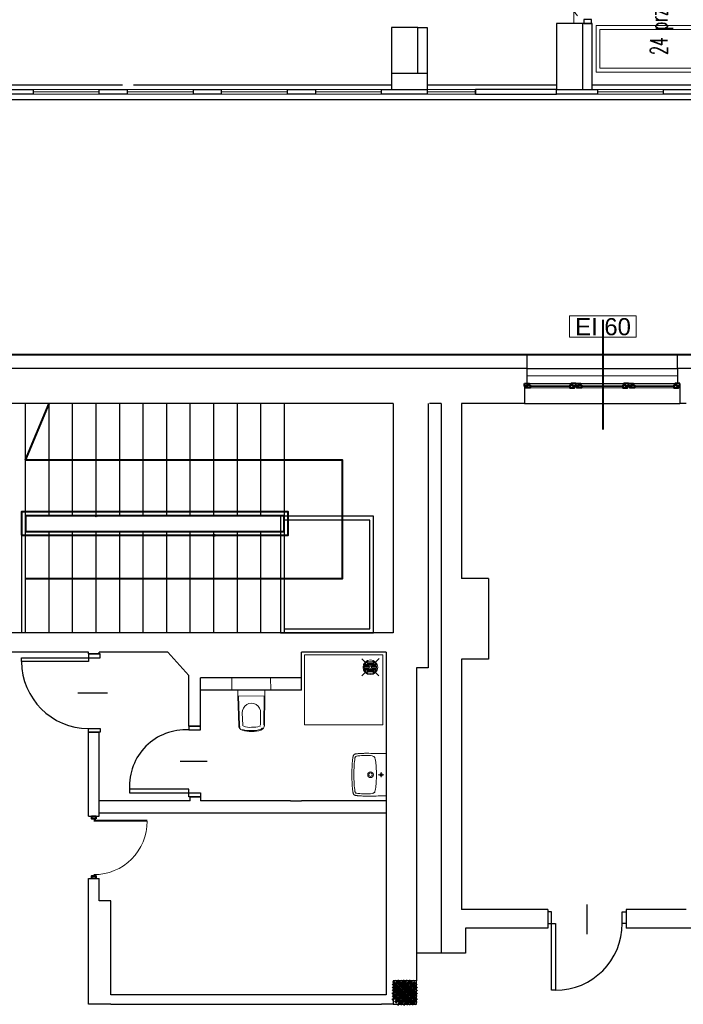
# Model space of a CAD drawing. Header units: millimetres. Extents: x 6612729504 to 6612744462, y 5733542327 to 5733549367.
# Tile 17 of 109: x 6612731835 to 6612732689, y 5733545127 to 5733546394. Entities that reach past the tile are written whole.
import ezdxf

# ---------------------------------------------------------------- set-up
doc = ezdxf.new("R2010")
doc.units = ezdxf.units.MM
doc.header["$MEASUREMENT"] = 0
doc.set_wipeout_variables(frame=1)
doc.linetypes.add('Wipeout_Contour', pattern=[1000, 0, -1000])
for name, color, linetype in [('!!!!_CIENKIE czerwone LINIE', 7, 'Continuous'), ('!!!!_SCIANY GRUBE', 7, 'Continuous'), ('1_ppoż PODZIAL STREF 120', 7, 'Continuous'), ('1_ppoż PODZIAL STREF propoz', 7, 'Continuous'), ('___OPISY', 7, 'Continuous'), ('_A TECHN._wyposazenie sanitariaty', 7, 'Continuous'), ('_A-WOD-KAN', 7, 'Continuous'), ('A-ARM', 7, 'Continuous'), ('A_ocieplenie', 7, 'Continuous'), ('A_opis', 170, 'Continuous'), ('A_OPISY dodatkowe', 7, 'Continuous'), ('A_SCIANY PROJ. wewn', 7, 'Continuous'), ('A_Stolarka_drzw_wew', 192, 'Continuous'), ('A_wypełnienie', 7, 'Continuous'), ('inw_STOLARKA', 7, 'Continuous'), ('inw_STOLARKAOKIENNA', 7, 'Continuous'), ('inw_WIDOK', 7, 'Continuous'), ('STOLARKAOKIENNA', 7, 'Continuous'), ('WIDOK', 7, 'Continuous')]:
    doc.layers.add(name, color=color, linetype=linetype)
doc.layers.add('E gniazda podstawowe', color=150, linetype='Continuous', lineweight=18)
doc.styles.add('GENERATED_STYLE_1', font='arial.ttf')
doc.styles.add('wymiarowanie 0-61', font='simplex.shx', dxfattribs={"width": 0.6})

# ---------------------------------------------------------------- blocks, each defined once
blk = doc.blocks.new('wypust 1f')
h = blk.add_hatch(color=256)
edge = h.paths.add_edge_path()
edge.add_arc((0, 37.5), 6.48, 0, 360)
for p, q in [((0, 0), (0, 31)), ((4.4, 10.1), (-4.4, 21))]:
    blk.add_line(p, q)
blk.add_circle((0, 37.5), 6.48)

msp = doc.modelspace()

# ---------------------------------------------------------------- linework, layer by layer
at = {"layer": '!!!!_CIENKIE czerwone LINIE', "color": 252, "lineweight": 20}
msp.add_lwpolyline([(6612732628.332053, 5733546012.707732), (6612732542.700906, 5733546012.707732), (6612732542.700906, 5733545985.165756), (6612732628.332053, 5733545985.165756)], close=True, dxfattribs=at)
msp.add_lwpolyline([(6612732542.700906, 5733545985.165756), (6612732628.332053, 5733545985.165756)], dxfattribs=at)
at = {"layer": '!!!!_SCIANY GRUBE', "color": 252, "lineweight": 30}
for p, q in [((6612732347.516479, 5733546383.622195), (6612732359.51648, 5733546383.622195)), ((6612732359.51648, 5733546383.622195), (6612732359.51648, 5733546324.844684)), ((6612732313.516479, 5733546324.844684), (6612732313.516479, 5733546303.844685)), ((6612732347.516479, 5733546324.844684), (6612732359.51648, 5733546324.844684)), ((6612732359.51648, 5733546324.844684), (6612732359.51648, 5733546303.844685)), ((6612731730.516479, 5733546290.844684), (6612738132.516488, 5733546290.844684)), ((6612731742.131554, 5733546290.844684), (6612738132.516488, 5733546290.844684)), ((6612732362.516479, 5733545944.844685), (6612731822.516479, 5733545944.844685)), ((6612732487.516479, 5733545944.844685), (6612732362.516479, 5733545944.844685)), ((6612732487.516479, 5733545944.844685), (6612732487.516479, 5733545925.844685)), ((6612732722.516479, 5733545944.844685), (6612732681.516479, 5733545944.844685)), ((6612732681.516479, 5733545944.844685), (6612732681.516479, 5733545925.844685)), ((6612732484.516479, 5733545925.844685), (6612732484.516479, 5733545899.844685)), ((6612732487.516479, 5733545925.844685), (6612732484.516479, 5733545925.844685)), ((6612732681.516479, 5733545925.844685), (6612732684.516479, 5733545925.844685)), ((6612732684.516479, 5733545925.844685), (6612732684.516479, 5733545899.844685)), ((6612732315.516479, 5733545899.844685), (6612731825.516479, 5733545899.844685)), ((6612732315.516479, 5733545899.844685), (6612732315.516479, 5733545604.844684)), ((6612732360.516479, 5733545899.844685), (6612732360.516479, 5733545559.844684)), ((6612732377.516479, 5733545899.844685), (6612732362.516479, 5733545899.844685)), ((6612732377.516479, 5733545899.844685), (6612732377.516479, 5733545192.844683)), ((6612732484.516479, 5733545899.844685), (6612732403.516479, 5733545899.844685)), ((6612732403.516479, 5733545899.844685), (6612732403.516479, 5733545674.844684)), ((6612732692.516479, 5733545899.844685), (6612732684.516479, 5733545899.844685)), ((6612732438.516479, 5733545674.844684), (6612732403.516479, 5733545674.844684)), ((6612732438.516479, 5733545674.844684), (6612732438.516479, 5733545570.844684)), ((6612732315.516479, 5733545604.844684), (6612731825.516479, 5733545604.844684)), ((6612731923.516479, 5733545579.844684), (6612731825.516479, 5733545579.844684)), ((6612731923.516479, 5733545577.844684), (6612731923.516479, 5733545579.844684)), ((6612731923.516479, 5733545577.844684), (6612731937.516479, 5733545577.844684)), ((6612732025.516479, 5733545579.844684), (6612731937.516479, 5733545579.844684)), ((6612731937.516479, 5733545577.844684), (6612731937.516479, 5733545579.844684)), ((6612732052.515471, 5733545550.045087), (6612732025.516479, 5733545579.844684)), ((6612732306.516479, 5733545579.844684), (6612732197.516479, 5733545579.844684)), ((6612732197.516479, 5733545546.844684), (6612732197.516479, 5733545579.844684)), ((6612732306.516479, 5733545579.844684), (6612732306.516479, 5733545372.844684)), ((6612732403.516479, 5733545570.844684), (6612732403.516479, 5733545248.844683)), ((6612732438.516479, 5733545570.844684), (6612732403.516479, 5733545570.844684)), ((6612732360.516479, 5733545559.844684), (6612732345.516479, 5733545559.844684)), ((6612732197.516479, 5733545546.844684), (6612732067.515471, 5733545546.844684)), ((6612732197.516479, 5733545530.845232), (6612732067.515471, 5733545530.845232)), ((6612732052.515471, 5733545484.844402), (6612732067.515471, 5733545484.844554)), ((6612731923.516479, 5733545368.844684), (6612731923.516479, 5733545476.844833)), ((6612731937.516479, 5733545372.844684), (6612731937.516479, 5733545476.844693)), ((6612732054.516479, 5733545388.844684), (6612731937.516479, 5733545388.844684)), ((6612732054.516479, 5733545388.844684), (6612731937.516479, 5733545388.844684)), ((6612732183.516479, 5733545388.844684), (6612732067.516479, 5733545388.844684)), ((6612732183.516479, 5733545388.844684), (6612732197.516479, 5733545388.844684)), ((6612732306.516479, 5733545388.844684), (6612732197.516479, 5733545388.844684)), ((6612731937.516479, 5733545368.844684), (6612731937.516479, 5733545372.844684)), ((6612732306.516479, 5733545372.844684), (6612731937.516479, 5733545372.844684)), ((6612731937.516479, 5733545368.844684), (6612731937.516479, 5733545372.844684)), ((6612732306.516479, 5733545372.844684), (6612732306.516479, 5733545138.844683)), ((6612731923.516479, 5733545368.844684), (6612731937.516479, 5733545368.844684)), ((6612731923.516479, 5733545368.844684), (6612731937.516479, 5733545368.844684)), ((6612731923.516479, 5733545126.844683), (6612731923.516479, 5733545288.844684)), ((6612731923.516479, 5733545288.844684), (6612731937.516479, 5733545288.844684)), ((6612731937.516479, 5733545259.844683), (6612731937.516479, 5733545288.844684)), ((6612731952.516479, 5733545259.844683), (6612731937.516479, 5733545259.844683)), ((6612731952.516479, 5733545138.844683), (6612731952.516479, 5733545259.844683)), ((6612732514.516479, 5733545248.844683), (6612732403.516479, 5733545248.844683)), ((6612732514.516479, 5733545248.844683), (6612732403.516479, 5733545248.844683)), ((6612732514.516479, 5733545248.844683), (6612732514.516479, 5733545224.844683)), ((6612732514.516479, 5733545248.844683), (6612732514.516479, 5733545224.844683)), ((6612732692.516479, 5733545248.844683), (6612732615.516479, 5733545248.844683)), ((6612732615.516479, 5733545248.844683), (6612732615.516479, 5733545224.844683)), ((6612732514.516479, 5733545224.844683), (6612732408.516479, 5733545224.844683)), ((6612732514.516479, 5733545224.844683), (6612732408.516479, 5733545224.844683)), ((6612732408.516479, 5733545224.844683), (6612732408.516479, 5733545192.844683)), ((6612732995.51648, 5733545224.844683), (6612732615.516479, 5733545224.844683)), ((6612732408.516479, 5733545192.844683), (6612732345.516479, 5733545192.844683)), ((6612732300.516479, 5733545138.844683), (6612731952.516479, 5733545138.844683)), ((6612732306.516479, 5733545138.844683), (6612732300.516479, 5733545138.844683)), ((6612731952.516479, 5733545126.844683), (6612731923.516479, 5733545126.844683)), ((6612731952.516479, 5733545126.844683), (6612732300.516479, 5733545126.844683))]:
    msp.add_line(p, q, dxfattribs=at)
for points in [[(6612732525.822015, 5733546303.844685), (6612732559.822015, 5733546303.844685), (6612732559.822015, 5733546388.664821), (6612732525.822015, 5733546388.664821)], [(6612732313.516479, 5733546324.844684), (6612732347.516479, 5733546324.844684), (6612732347.516479, 5733546383.622195), (6612732313.516479, 5733546383.622195)], [(6612731816.516479, 5733546303.844685), (6612731852.516479, 5733546303.844685), (6612731852.516479, 5733546297.844685), (6612731816.516479, 5733546297.844685)], [(6612731937.516479, 5733546303.844685), (6612731973.516479, 5733546303.844685), (6612731973.516479, 5733546297.844685), (6612731937.516479, 5733546297.844685)], [(6612732058.516479, 5733546303.844685), (6612732094.516479, 5733546303.844685), (6612732094.516479, 5733546297.844685), (6612732058.516479, 5733546297.844685)], [(6612732179.516479, 5733546303.844685), (6612732215.516479, 5733546303.844685), (6612732215.516479, 5733546297.844685), (6612732179.516479, 5733546297.844685)], [(6612732300.516479, 5733546303.844685), (6612732359.51648, 5733546303.844685), (6612732359.51648, 5733546297.844685), (6612732300.516479, 5733546297.844685)], [(6612732421.51648, 5733546303.844685), (6612732421.51648, 5733546297.844685)], [(6612732421.51648, 5733546297.844685), (6612732525.822015, 5733546297.844685), (6612732525.822015, 5733546303.844685), (6612732421.51648, 5733546303.844685)], [(6612732525.822015, 5733546303.844685), (6612732578.516479, 5733546303.844685), (6612732578.516479, 5733546297.844685), (6612732525.822015, 5733546297.844685)], [(6612732663.516479, 5733546303.844685), (6612732699.51648, 5733546303.844685), (6612732699.51648, 5733546297.844685), (6612732663.516479, 5733546297.844685)], [(6612732663.516479, 5733546303.844685), (6612732699.51648, 5733546303.844685), (6612732699.51648, 5733546297.844685), (6612732663.516479, 5733546297.844685)]]:
    msp.add_lwpolyline(points, close=True, dxfattribs=at)
for points in [[(6612732559.822015, 5733546303.844685), (6612732559.822015, 5733546388.791712)], [(6612732571.822015, 5733546388.791712), (6612732559.822015, 5733546388.791712)], [(6612732571.822015, 5733546303.844685), (6612732571.822015, 5733546388.791712)]]:
    msp.add_lwpolyline(points, dxfattribs=at)
at = {"layer": '!!!!_SCIANY GRUBE', "color": 252, "lineweight": 30, "flags": 128}
for points in [[(6612731822.516479, 5733545962.844685), (6612732487.516479, 5733545962.844685), (6612732487.516479, 5733545944.844685)], [(6612732681.516479, 5733545944.844685), (6612732681.516479, 5733545962.844685), (6612732722.516479, 5733545962.844685)], [(6612732052.515471, 5733545484.844404), (6612732052.515471, 5733545550.045087)], [(6612732067.515471, 5733545484.844554), (6612732067.515471, 5733545546.844684)], [(6612732197.516479, 5733545530.845232), (6612732197.516479, 5733545546.844684)], [(6612731923.515571, 5733545476.844833), (6612731937.516479, 5733545476.844833)], [(6612732054.516479, 5733545388.844684), (6612732054.516479, 5733545393.844554), (6612732067.516479, 5733545393.844554), (6612732067.516479, 5733545388.844684)]]:
    msp.add_lwpolyline(points, dxfattribs=at)
at = {"layer": '1_ppoż PODZIAL STREF 120', "color": 252, "lineweight": 18}
msp.add_line((6612732095.847183, 5733545604.844684), (6612732114.401622, 5733545604.844684), dxfattribs=at)
at = {"layer": '1_ppoż PODZIAL STREF 120', "color": 252, "lineweight": 30, "flags": 128}
for points in [[(6612732290.516479, 5733545604.844684), (6612732290.516479, 5733545754.844684), (6612732170.516479, 5733545754.844684), (6612732170.516479, 5733545604.844684)], [(6612732285.516479, 5733545609.844684), (6612732285.516479, 5733545749.844684), (6612732175.516479, 5733545749.844684), (6612732175.516479, 5733545609.844684)]]:
    msp.add_lwpolyline(points, close=True, dxfattribs=at)
at = {"layer": '1_ppoż PODZIAL STREF propoz', "color": 252, "lineweight": 40}
msp.add_line((6612732585.516479, 5733546007.679116), (6612732585.516479, 5733545866.242754), dxfattribs=at)
msp.add_line((6612732585.516479, 5733546007.679116), (6612732585.516479, 5733545866.242754), dxfattribs=at)
at = {"layer": '1_ppoż PODZIAL STREF propoz', "color": 252, "lineweight": 18}
msp.add_line((6612732095.847183, 5733545604.844684), (6612732114.401622, 5733545604.844684), dxfattribs=at)
at = {"layer": '_A TECHN._wyposazenie sanitariaty', "color": 252, "lineweight": 18}
for p, q in [((6612732150.560999, 5733545531.196956), (6612732115.562197, 5733545530.907301)), ((6612732115.562197, 5733545530.907301), (6612732115.624266, 5733545523.407557)), ((6612732115.624266, 5733545523.407557), (6612732150.623068, 5733545523.697212)), ((6612732115.624266, 5733545523.407557), (6612732115.644956, 5733545520.907643)), ((6612732115.624266, 5733545523.407557), (6612732116.827879, 5733545485.671069)), ((6612732116.561604, 5733545523.437454), (6612732117.765217, 5733545485.700966)), ((6612732149.685363, 5733545523.711591), (6612732149.106498, 5733545485.960351)), ((6612732150.623068, 5733545523.697212), (6612732150.044202, 5733545485.945972)), ((6612732150.623068, 5733545523.697212), (6612732150.560999, 5733545531.196956)), ((6612732121.536909, 5733545501.713772), (6612732122.043288, 5733545485.837416)), ((6612732145.070292, 5733545501.908538), (6612732144.826754, 5733545486.025975))]:
    msp.add_line(p, q, dxfattribs=at)
at = {"layer": '_A TECHN._wyposazenie sanitariaty', "color": 252, "lineweight": 18, "flags": 128}
msp.add_lwpolyline([(6612732157.928328, 5733545547.258477), (6612732158.060741, 5733545531.259025), (6612732108.062454, 5733545530.845232), (6612732107.93004, 5733545546.844684)], close=True, dxfattribs=at)
for points in [[(6612732266.753613, 5733545448.791548), (6612732266.362247, 5733545448.661093), (6612732265.970881, 5733545448.504603), (6612732265.657903, 5733545448.321795), (6612732265.344638, 5733545448.139271), (6612732265.083727, 5733545447.904394), (6612732264.87517, 5733545447.617449), (6612732264.666327, 5733545447.330504), (6612732264.509838, 5733545446.991206), (6612732264.353348, 5733545446.625874), (6612732264.222894, 5733545446.234508), (6612732264.118472, 5733545445.817108), (6612732264.01405, 5733545445.373673), (6612732263.909628, 5733545444.929954), (6612732263.831527, 5733545444.460485), (6612732263.727105, 5733545443.964698), (6612732263.648718, 5733545443.442877), (6612732263.570616, 5733545442.921055), (6612732263.41384, 5733545441.825343), (6612732263.361773, 5733545441.225134), (6612732263.283385, 5733545440.624926), (6612732263.231318, 5733545439.998968), (6612732263.15293, 5733545439.346691), (6612732263.100863, 5733545438.668095), (6612732263.048795, 5733545437.963749), (6612732262.996441, 5733545437.207051), (6612732262.944373, 5733545436.424318), (6612732262.892018, 5733545435.615552), (6612732262.865986, 5733545434.754432), (6612732262.813917, 5733545433.867564), (6612732262.761564, 5733545432.902022), (6612732262.709496, 5733545431.884413), (6612732262.683462, 5733545430.814735), (6612732262.631108, 5733545429.640636), (6612732262.605074, 5733545428.41447), (6612732262.579041, 5733545427.057562), (6612732262.553007, 5733545425.596519), (6612732262.526973, 5733545424.00502), (6612732262.526973, 5733545422.283066)], [(6612732282.19942, 5733545447.043446), (6612732279.772835, 5733545447.043446), (6612732277.372569, 5733545446.965058), (6612732274.945984, 5733545446.834602), (6612732272.545719, 5733545446.65208), (6612732270.145454, 5733545446.417202), (6612732268.945036, 5733545446.208645), (6612732268.371146, 5733545446.07819), (6612732267.797256, 5733545445.843313), (6612732267.301469, 5733545445.504015), (6612732267.092627, 5733545445.295458), (6612732266.936136, 5733545445.034547), (6612732266.70126, 5733545444.486405), (6612732266.518736, 5733545443.912516), (6612732266.101337, 5733545441.538284), (6612732265.814106, 5733545439.137733), (6612732265.605549, 5733545436.737468), (6612732265.292284, 5733545431.910618), (6612732265.135796, 5733545427.083768), (6612732265.083727, 5733545422.256918)], [(6612732266.858035, 5733545448.817638), (6612732266.753613, 5733545448.791606)], [(6612732273.171963, 5733545449.574281), (6612732272.258775, 5733545449.522213), (6612732271.397655, 5733545449.469859), (6612732270.588888, 5733545449.391758), (6612732269.83219, 5733545449.31337), (6612732269.101811, 5733545449.234982), (6612732268.4235, 5733545449.130847), (6612732267.797256, 5733545449.052459), (6612732267.197047, 5733545448.922004), (6612732266.779648, 5733545448.791548)], [(6612732266.857749, 5733545448.817697), (6612732266.962171, 5733545448.869764)], [(6612732277.63348, 5733545449.756918), (6612732276.407313, 5733545449.730885), (6612732275.050406, 5733545449.67853), (6612732274.972304, 5733545449.67853), (6612732273.850273, 5733545449.626463), (6612732273.798206, 5733545449.626463), (6612732273.171963, 5733545449.574395)], [(6612732276.407313, 5733545449.730885), (6612732276.407313, 5733545449.70485)], [(6612732284.208604, 5733545449.78301), (6612732278.93832, 5733545449.78301), (6612732278.051167, 5733545449.756975), (6612732277.633767, 5733545449.756975)], [(6612732306.516479, 5733545449.417849), (6612732306.516479, 5733545395.148398), (6612732302.446328, 5733545395.017942), (6612732299.132589, 5733545394.939555), (6612732296.340958, 5733545394.887487), (6612732293.966726, 5733545394.861454), (6612732291.905474, 5733545394.83542), (6612732290.053064, 5733545394.809099), (6612732288.383178, 5733545394.809099), (6612732286.869781, 5733545394.783066), (6612732283.008472, 5733545394.783066), (6612732281.912475, 5733545394.757032), (6612732280.868832, 5733545394.757032), (6612732279.877542, 5733545394.783066), (6612732278.051167, 5733545394.783066), (6612732277.633767, 5733545394.809099)], [(6612732294.044828, 5733545422.256804), (6612732294.018794, 5733545426.352988), (6612732293.888339, 5733545430.44946), (6612732293.653461, 5733545434.519612), (6612732293.496973, 5733545436.580865), (6612732293.262095, 5733545438.615797), (6612732292.949117, 5733545440.624982), (6612732292.531431, 5733545442.633882), (6612732292.244486, 5733545443.625457), (6612732291.85312, 5733545444.564678), (6612732291.566175, 5733545444.982079), (6612732291.226877, 5733545445.373445), (6612732290.809477, 5733545445.66039), (6612732290.366043, 5733545445.895266), (6612732289.400501, 5733545446.260599), (6612732288.409212, 5733545446.495476), (6612732286.373992, 5733545446.78242), (6612732284.33906, 5733545446.964944), (6612732283.295417, 5733545447.017298), (6612732282.773595, 5733545447.043331), (6612732282.19942, 5733545447.043331)], [(6612732306.516479, 5733545449.417734), (6612732302.446328, 5733545449.548189), (6612732299.132589, 5733545449.626577), (6612732296.340958, 5733545449.678644), (6612732293.966726, 5733545449.704679), (6612732291.905474, 5733545449.730713), (6612732290.053064, 5733545449.757032), (6612732286.869781, 5733545449.757032), (6612732284.208604, 5733545449.783066)], [(6612732266.962457, 5733545395.696254), (6612732266.858035, 5733545395.722287), (6612732266.753613, 5733545395.774356), (6612732266.362247, 5733545395.90481), (6612732265.970881, 5733545396.0613), (6612732265.657903, 5733545396.244109), (6612732265.344638, 5733545396.426632), (6612732265.083727, 5733545396.66151), (6612732264.87517, 5733545396.922421), (6612732264.666327, 5733545397.235399), (6612732264.509838, 5733545397.574697), (6612732264.353348, 5733545397.940029), (6612732264.222894, 5733545398.331395), (6612732264.01405, 5733545399.166196), (6612732263.909628, 5733545399.63595), (6612732263.831527, 5733545400.105417), (6612732263.727105, 5733545400.601205), (6612732263.648718, 5733545401.123027), (6612732263.570616, 5733545401.644849), (6612732263.41384, 5733545402.740561), (6612732263.361773, 5733545403.340769), (6612732263.283385, 5733545403.940978), (6612732263.231318, 5733545404.566936), (6612732263.15293, 5733545405.219213), (6612732263.100863, 5733545405.897809), (6612732263.048795, 5733545406.602154), (6612732262.996441, 5733545407.358852), (6612732262.944373, 5733545408.115551), (6612732262.892018, 5733545408.950352), (6612732262.865986, 5733545409.811472), (6612732262.813917, 5733545410.698339), (6612732262.761564, 5733545411.663881), (6612732262.709496, 5733545412.681491), (6612732262.683462, 5733545413.751168), (6612732262.631108, 5733545414.925266), (6612732262.605074, 5733545416.151433), (6612732262.579041, 5733545417.508341), (6612732262.553007, 5733545418.943351), (6612732262.526973, 5733545420.560883), (6612732262.526973, 5733545422.282838)], [(6612732294.044828, 5733545422.309157), (6612732294.018794, 5733545418.212972), (6612732293.888339, 5733545414.1165), (6612732293.653461, 5733545410.020315), (6612732293.496973, 5733545407.985096), (6612732293.262095, 5733545405.950163), (6612732292.949117, 5733545403.940978), (6612732292.531431, 5733545401.93208), (6612732292.244486, 5733545400.940504), (6612732291.85312, 5733545400.001282), (6612732291.566175, 5733545399.557848), (6612732291.226877, 5733545399.192516), (6612732290.809477, 5733545398.905571), (6612732290.366043, 5733545398.64466), (6612732289.400501, 5733545398.305363), (6612732288.409212, 5733545398.070485), (6612732286.373992, 5733545397.757506), (6612732284.33906, 5733545397.601017), (6612732283.295417, 5733545397.548663), (6612732282.773595, 5733545397.52263), (6612732279.772835, 5733545397.52263), (6612732277.372569, 5733545397.601017), (6612732274.945984, 5733545397.705153), (6612732272.545719, 5733545397.887962), (6612732270.145454, 5733545398.148872), (6612732268.945036, 5733545398.331395), (6612732268.371146, 5733545398.487885), (6612732267.797256, 5733545398.722761), (6612732267.301469, 5733545399.036027), (6612732267.092627, 5733545399.270617), (6612732266.936136, 5733545399.531528), (6612732266.70126, 5733545400.07967), (6612732266.518736, 5733545400.65356), (6612732266.101337, 5733545403.02779), (6612732265.814106, 5733545405.428342), (6612732265.605549, 5733545407.828607), (6612732265.292284, 5733545412.655457), (6612732265.135796, 5733545417.482307), (6612732265.083727, 5733545422.309157)], [(6612732296.36263, 5733545422.270049), (6612732303.498137, 5733545422.270049)], [(6612732300.019743, 5733545425.400979), (6612732300.019743, 5733545419.139119)], [(6612732274.972304, 5733545394.887487), (6612732273.850273, 5733545394.939555), (6612732273.798206, 5733545394.939555), (6612732273.171963, 5733545394.96559), (6612732272.258775, 5733545395.043977), (6612732271.397655, 5733545395.096045), (6612732270.588888, 5733545395.174433), (6612732269.83219, 5733545395.252534), (6612732269.101811, 5733545395.330921), (6612732268.4235, 5733545395.435343), (6612732267.797256, 5733545395.513444), (6612732267.197047, 5733545395.6439), (6612732266.779648, 5733545395.748322)], [(6612732275.050692, 5733545394.887201), (6612732274.972304, 5733545394.887201)], [(6612732277.63348, 5733545394.809099), (6612732276.407313, 5733545394.835134), (6612732275.050406, 5733545394.887487)], [(6612732276.407313, 5733545394.835134), (6612732276.407313, 5733545394.809099)]]:
    msp.add_lwpolyline(points, dxfattribs=at)
at = {"layer": '_A TECHN._wyposazenie sanitariaty', "color": 252, "lineweight": 18}
for centre, radius in [((6612732286.530625, 5733545422.270049), 3.691874), ((6612732286.530482, 5733545422.271709), 2.296058), ((6612732300.019743, 5733545422.270049), 1.748059)]:
    msp.add_circle(centre, radius, dxfattribs=at)
for centre, radius, start, end in [((6612732133.299177, 5733545502.345661), 11.779229, 357.873402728, 183.075049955), ((6612732123.405762, 5733545485.838668), 6.581331, 180.624567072, 252.748067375), ((6612732123.405762, 5733545485.838668), 5.643516, 180.624567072, 252.748067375), ((6612732123.405762, 5733545485.838668), 1.363269, 180.624567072, 252.748067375), ((6612732135.07504, 5733545510.286294), 27.052738, 267.202891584, 288.884903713), ((6612732143.464446, 5733545486.004676), 1.363269, 288.200124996, 0.323479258), ((6612732143.464446, 5733545486.004676), 5.643516, 288.200124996, 0.323479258), ((6612732143.464446, 5733545486.004676), 6.581331, 288.200124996, 0.323479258), ((6612732131.39213, 5733545510.255814), 32.2708, 252.063563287, 273.745597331), ((6612732131.39213, 5733545510.255814), 31.332985, 252.063563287, 273.745597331), ((6612732131.39213, 5733545510.255814), 27.052738, 252.063563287, 273.745597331), ((6612732135.07504, 5733545510.286294), 32.2708, 267.202891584, 288.884903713), ((6612732135.07504, 5733545510.286294), 31.332985, 267.202891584, 288.884903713)]:
    msp.add_arc(centre, radius, start, end, dxfattribs=at)
at = {"layer": '_A-WOD-KAN', "color": 252, "lineweight": 18}
for p, q in [((6612732279.646642, 5733545567.19594), (6612732275.464544, 5733545571.378051)), ((6612732278.907341, 5733545561.34289), (6612732278.907343, 5733545562.234401)), ((6612732284.524561, 5733545561.342886), (6612732278.907341, 5733545561.34289)), ((6612732278.907343, 5733545562.234401), (6612732284.524563, 5733545562.234398)), ((6612732279.635489, 5733545563.393375), (6612732279.635489, 5733545564.284887)), ((6612732279.635489, 5733545564.284887), (6612732292.899823, 5733545564.284874)), ((6612732292.899822, 5733545563.393362), (6612732279.635489, 5733545563.393375)), ((6612732282.383159, 5733545565.443862), (6612732282.383161, 5733545566.335374)), ((6612732290.591889, 5733545565.443849), (6612732282.383159, 5733545565.443862)), ((6612732282.383161, 5733545566.335374), (6612732290.591891, 5733545566.335361)), ((6612732284.524563, 5733545562.234398), (6612732284.524561, 5733545561.342886)), ((6612732288.1431, 5733545562.234391), (6612732288.143099, 5733545561.34288)), ((6612732288.143099, 5733545561.34288), (6612732293.662212, 5733545561.342876)), ((6612732293.662214, 5733545562.234388), (6612732288.1431, 5733545562.234391)), ((6612732290.591891, 5733545566.335361), (6612732290.591889, 5733545565.443849)), ((6612732292.899823, 5733545564.284874), (6612732292.899822, 5733545563.393362)), ((6612732293.03509, 5733545567.181894), (6612732297.548198, 5733545571.694987)), ((6612732293.662212, 5733545561.342876), (6612732293.662214, 5733545562.234388)), ((6612732279.632566, 5733545553.779415), (6612732275.147536, 5733545549.294398)), ((6612732278.907339, 5733545559.646509), (6612732278.907337, 5733545558.754997)), ((6612732278.907337, 5733545558.754997), (6612732284.524557, 5733545558.754993)), ((6612732284.524559, 5733545559.646505), (6612732278.907339, 5733545559.646509)), ((6612732279.635479, 5733545557.596023), (6612732279.635477, 5733545556.704511)), ((6612732279.635477, 5733545556.704511), (6612732292.899811, 5733545556.704497)), ((6612732292.899813, 5733545557.596009), (6612732279.635479, 5733545557.596023)), ((6612732282.383146, 5733545555.545536), (6612732282.383144, 5733545554.654025)), ((6612732282.383144, 5733545554.654025), (6612732290.591875, 5733545554.654012)), ((6612732290.591877, 5733545555.545523), (6612732282.383146, 5733545555.545536)), ((6612732284.524557, 5733545558.754993), (6612732284.524559, 5733545559.646505)), ((6612732288.143095, 5733545558.754988), (6612732288.143096, 5733545559.6465)), ((6612732293.662209, 5733545558.754985), (6612732288.143095, 5733545558.754988)), ((6612732288.143096, 5733545559.6465), (6612732293.66221, 5733545559.646496)), ((6612732290.591875, 5733545554.654012), (6612732290.591877, 5733545555.545523)), ((6612732292.899811, 5733545556.704497), (6612732292.899813, 5733545557.596009)), ((6612732293.049092, 5733545553.793446), (6612732297.23119, 5733545549.611335)), ((6612732293.66221, 5733545559.646496), (6612732293.662209, 5733545558.754985))]:
    msp.add_line(p, q, dxfattribs=at)
at = {"layer": '_A-WOD-KAN', "color": 252, "lineweight": 18, "flags": 128}
msp.add_lwpolyline([(6612732302.199551, 5733545486.362691), (6612732201.403013, 5733545486.362691), (6612732201.403013, 5733545576.362691), (6612732302.199551, 5733545576.362691)], close=True, dxfattribs=at)
at = {"layer": '_A-WOD-KAN', "color": 252, "lineweight": 18}
for centre, radius in [((6612732286.333829, 5733545560.480655), 9.477), ((6612732286.333829, 5733545560.480655), 8.019), ((6612732286.333829, 5733545560.508731), 1.544856), ((6612732286.333829, 5733545560.480655), 1.544856)]:
    msp.add_circle(centre, radius, dxfattribs=at)
at = {"layer": 'A-ARM', "color": 252, "lineweight": 18}
for points in [[(6612732576.660824, 5733546386.325217), (6612732705.77035, 5733546386.325217), (6612732705.77035, 5733546326.194485), (6612732576.660824, 5733546326.194485)], [(6612732581.660824, 5733546381.325217), (6612732700.77035, 5733546381.325217), (6612732700.77035, 5733546331.194485), (6612732581.660824, 5733546331.194485)]]:
    msp.add_lwpolyline(points, close=True, dxfattribs=at)
at = {"layer": 'A_ocieplenie', "color": 252, "lineweight": 40}
msp.add_line((6612731750.516479, 5733545962.844685), (6612733376.51648, 5733545962.844685), dxfattribs=at)
at = {"layer": 'A_OPISY dodatkowe', "color": 252, "lineweight": 30}
for centre in [(6612731933.416479, 5733545755.344684), (6612732084.916479, 5733545730.344684)]:
    msp.add_circle(centre, 1.449179, dxfattribs=at)
at = {"layer": 'A_SCIANY PROJ. wewn', "color": 252, "lineweight": 18, "flags": 128}
msp.add_lwpolyline([(6612732487.516479, 5733545944.844685), (6612732681.516479, 5733545944.844685), (6612732681.516479, 5733545935.344685), (6612732487.516479, 5733545935.344685)], close=True, dxfattribs=at)
at = {"layer": 'A_Stolarka_drzw_wew', "color": 252, "lineweight": 30}
for p, q in [((6612731923.516579, 5733545577.844833), (6612731923.516529, 5733545572.844833)), ((6612731938.516579, 5733545577.844684), (6612731923.516579, 5733545577.844833)), ((6612731938.516529, 5733545572.844684), (6612731938.516579, 5733545577.844684)), ((6612731837.516479, 5733545567.845692), (6612731837.516528, 5733545572.845692)), ((6612731923.516479, 5733545567.844833), (6612731837.516479, 5733545567.845692)), ((6612731837.516528, 5733545572.845692), (6612731923.516529, 5733545572.844833)), ((6612731923.516529, 5733545572.844833), (6612731923.516479, 5733545567.844833)), ((6612731923.516529, 5733545572.844833), (6612731938.516529, 5733545572.844684)), ((6612731948.064942, 5733545527.344588), (6612731909.741823, 5733545527.344971)), ((6612732067.516479, 5733545484.844554), (6612732052.516479, 5733545484.844554)), ((6612732052.516479, 5733545484.844554), (6612732052.516479, 5733545479.844554)), ((6612732067.516479, 5733545479.844554), (6612732067.516479, 5733545484.844554)), ((6612731923.515571, 5733545476.844833), (6612731923.51562, 5733545481.844833)), ((6612731938.515571, 5733545476.844684), (6612731923.515571, 5733545476.844833)), ((6612731923.51562, 5733545481.844833), (6612731938.51562, 5733545481.844684)), ((6612731938.51562, 5733545481.844684), (6612731938.515571, 5733545476.844684)), ((6612732052.516479, 5733545479.844554), (6612732067.516479, 5733545479.844554)), ((6612732076.500509, 5733545439.344553), (6612732041.594917, 5733545439.344553)), ((6612732052.516479, 5733545403.844553), (6612731976.516479, 5733545403.844553)), ((6612731976.516479, 5733545403.844553), (6612731976.516479, 5733545398.844553)), ((6612731976.516479, 5733545398.844553), (6612732052.516479, 5733545398.844553)), ((6612732052.516479, 5733545398.844553), (6612732052.516479, 5733545403.844553)), ((6612732052.516479, 5733545393.844553), (6612732052.516479, 5733545398.844553)), ((6612732052.516479, 5733545398.844553), (6612732067.516479, 5733545398.844553)), ((6612732067.516479, 5733545398.844553), (6612732067.516479, 5733545393.844553)), ((6612732067.516479, 5733545393.844553), (6612732052.516479, 5733545393.844553)), ((6612732519.516479, 5733545245.928848), (6612732514.516479, 5733545245.928848)), ((6612732514.516479, 5733545245.928848), (6612732514.516479, 5733545230.928848)), ((6612732519.516479, 5733545230.928848), (6612732519.516479, 5733545245.928848)), ((6612732565.016479, 5733545255.477716), (6612732565.016479, 5733545217.154597)), ((6612732610.516479, 5733545245.928848), (6612732615.516479, 5733545245.928848)), ((6612732610.516479, 5733545230.928848), (6612732610.516479, 5733545245.928848)), ((6612732615.516479, 5733545245.928848), (6612732615.516479, 5733545230.928848)), ((6612732514.516479, 5733545230.928848), (6612732519.516479, 5733545230.928848)), ((6612732519.516479, 5733545230.928848), (6612732524.516479, 5733545230.928848)), ((6612732519.516479, 5733545144.928848), (6612732519.516479, 5733545230.928848)), ((6612732524.516479, 5733545230.928848), (6612732524.516479, 5733545144.928848)), ((6612732615.516479, 5733545230.928848), (6612732610.516479, 5733545230.928848)), ((6612732524.516479, 5733545144.928848), (6612732519.516479, 5733545144.928848))]:
    msp.add_line(p, q, dxfattribs=at)
msp.add_lwpolyline([(6612732560.821836, 5733546388.791721), (6612732570.821836, 5733546388.791702), (6612732570.821844, 5733546393.791702), (6612732560.821845, 5733546393.791721)], close=True, dxfattribs=at)
for centre, radius, start, end in [((6612731923.516479, 5733545567.844833), 86, 179.999453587, 269.999453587), ((6612732048.494221, 5733545407.866812), 72.09004, 86.801256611, 183.198743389), ((6612732524.516479, 5733545230.928848), 86, 270, 0)]:
    msp.add_arc(centre, radius, start, end, dxfattribs=at)
at = {"layer": 'inw_STOLARKA', "color": 252, "lineweight": 18}
for p, q in [((6612731930.516479, 5733545363.946724), (6612731999.087908, 5733545363.946724)), ((6612731930.516479, 5733545363.946724), (6612731999.087908, 5733545363.946724)), ((6612731930.516479, 5733545362.314071), (6612731999.087908, 5733545362.314071))]:
    msp.add_line(p, q, dxfattribs=at)
at = {"layer": 'inw_STOLARKA', "color": 252, "lineweight": 40, "flags": 128}
for points in [[(6612731932.965458, 5733545365.579377), (6612731928.067499, 5733545365.579377), (6612731928.067499, 5733545368.844684), (6612731932.965458, 5733545368.844684)], [(6612731932.965458, 5733545288.844684), (6612731928.067499, 5733545288.844684), (6612731928.067499, 5733545292.109989), (6612731932.965458, 5733545292.109989)]]:
    msp.add_lwpolyline(points, close=True, dxfattribs=at)
at = {"layer": 'inw_STOLARKA', "color": 252, "lineweight": 18}
msp.add_arc((6612731930.893703, 5733545361.936846), 68.195247, 269.683077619, 0.316922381, dxfattribs=at)
at = {"layer": 'inw_STOLARKAOKIENNA', "color": 252, "lineweight": 18}
for p, q in [((6612732490.516479, 5733545925.844685), (6612732544.516479, 5733545925.844685)), ((6612732492.016479, 5733545923.594685), (6612732543.016479, 5733545923.594685)), ((6612732492.016479, 5733545921.719685), (6612732543.016479, 5733545921.719685)), ((6612732492.016479, 5733545919.844685), (6612732543.016479, 5733545919.844685)), ((6612732556.516479, 5733545925.844685), (6612732612.516479, 5733545925.844685)), ((6612732558.016479, 5733545923.594685), (6612732611.016479, 5733545923.594685)), ((6612732558.016479, 5733545921.719685), (6612732611.016479, 5733545921.719685)), ((6612732558.016479, 5733545919.844685), (6612732611.016479, 5733545919.844685)), ((6612732624.516479, 5733545925.844685), (6612732678.516479, 5733545925.844685)), ((6612732626.016479, 5733545923.594685), (6612732677.016479, 5733545923.594685)), ((6612732626.016479, 5733545921.719685), (6612732677.016479, 5733545921.719685)), ((6612732626.016479, 5733545919.844685), (6612732677.016479, 5733545919.844685))]:
    msp.add_line(p, q, dxfattribs=at)
at = {"layer": 'inw_STOLARKAOKIENNA', "color": 252, "lineweight": 40, "flags": 128}
for points in [[(6612732484.516479, 5733545925.844685), (6612732490.516479, 5733545925.844685), (6612732490.516479, 5733545923.594685), (6612732488.266479, 5733545923.594685), (6612732488.266479, 5733545922.094685), (6612732484.516479, 5733545922.094685)], [(6612732486.016479, 5733545922.094685), (6612732488.266479, 5733545922.094685), (6612732488.266479, 5733545923.594685), (6612732492.016479, 5733545923.594685), (6612732492.016479, 5733545919.844685), (6612732486.016479, 5733545919.844685)], [(6612732549.016479, 5733545922.094685), (6612732546.766479, 5733545922.094685), (6612732546.766479, 5733545923.594685), (6612732543.016479, 5733545923.594685), (6612732543.016479, 5733545919.844685), (6612732549.016479, 5733545919.844685)], [(6612732550.516479, 5733545925.844685), (6612732544.516479, 5733545925.844685), (6612732544.516479, 5733545923.594685), (6612732546.766479, 5733545923.594685), (6612732546.766479, 5733545922.094685), (6612732550.516479, 5733545922.094685)], [(6612732550.516479, 5733545925.844685), (6612732556.516479, 5733545925.844685), (6612732556.516479, 5733545923.594685), (6612732554.266479, 5733545923.594685), (6612732554.266479, 5733545922.094685), (6612732550.516479, 5733545922.094685)], [(6612732552.016479, 5733545922.094685), (6612732554.266479, 5733545922.094685), (6612732554.266479, 5733545923.594685), (6612732558.016479, 5733545923.594685), (6612732558.016479, 5733545919.844685), (6612732552.016479, 5733545919.844685)], [(6612732617.016479, 5733545922.094685), (6612732614.766479, 5733545922.094685), (6612732614.766479, 5733545923.594685), (6612732611.016479, 5733545923.594685), (6612732611.016479, 5733545919.844685), (6612732617.016479, 5733545919.844685)], [(6612732618.516479, 5733545925.844685), (6612732612.516479, 5733545925.844685), (6612732612.516479, 5733545923.594685), (6612732614.766479, 5733545923.594685), (6612732614.766479, 5733545922.094685), (6612732618.516479, 5733545922.094685)], [(6612732618.516479, 5733545925.844685), (6612732624.516479, 5733545925.844685), (6612732624.516479, 5733545923.594685), (6612732622.266479, 5733545923.594685), (6612732622.266479, 5733545922.094685), (6612732618.516479, 5733545922.094685)], [(6612732620.016479, 5733545922.094685), (6612732622.266479, 5733545922.094685), (6612732622.266479, 5733545923.594685), (6612732626.016479, 5733545923.594685), (6612732626.016479, 5733545919.844685), (6612732620.016479, 5733545919.844685)], [(6612732683.016479, 5733545922.094685), (6612732680.766479, 5733545922.094685), (6612732680.766479, 5733545923.594685), (6612732677.016479, 5733545923.594685), (6612732677.016479, 5733545919.844685), (6612732683.016479, 5733545919.844685)], [(6612732684.516479, 5733545925.844685), (6612732678.516479, 5733545925.844685), (6612732678.516479, 5733545923.594685), (6612732680.766479, 5733545923.594685), (6612732680.766479, 5733545922.094685), (6612732684.516479, 5733545922.094685)]]:
    msp.add_lwpolyline(points, close=True, dxfattribs=at)
at = {"layer": 'inw_WIDOK', "color": 252, "lineweight": 30}
for p, q in [((6612732487.516479, 5733545944.844685), (6612732681.516479, 5733545944.844685)), ((6612731842.516479, 5733545604.844684), (6612731842.516479, 5733545899.844685)), ((6612731872.816479, 5733545755.344684), (6612731872.816479, 5733545899.844685)), ((6612731903.116479, 5733545755.344684), (6612731903.116479, 5733545899.844685)), ((6612731933.416479, 5733545755.344684), (6612731933.416479, 5733545899.844685)), ((6612731963.716478, 5733545755.344684), (6612731963.716478, 5733545899.844685)), ((6612731994.016479, 5733545755.344684), (6612731994.016479, 5733545899.844685)), ((6612732024.316479, 5733545755.344684), (6612732024.316479, 5733545899.844685)), ((6612732054.616479, 5733545755.344684), (6612732054.616479, 5733545899.844685)), ((6612732084.916479, 5733545755.344684), (6612732084.916479, 5733545899.844685)), ((6612732115.216479, 5733545755.344684), (6612732115.216479, 5733545899.844685)), ((6612732145.516479, 5733545755.344684), (6612732145.516479, 5733545899.844685)), ((6612732175.516479, 5733545899.844685), (6612732175.516479, 5733545604.844684)), ((6612732484.516479, 5733545899.844685), (6612732684.516479, 5733545899.844685)), ((6612731837.516479, 5733545730.344684), (6612731837.516479, 5733545604.844684)), ((6612731872.816479, 5733545604.844684), (6612731872.816479, 5733545735.344684)), ((6612731903.116479, 5733545604.844684), (6612731903.116479, 5733545735.344684)), ((6612731933.416479, 5733545604.844684), (6612731933.416479, 5733545735.344684)), ((6612731963.716478, 5733545604.844684), (6612731963.716478, 5733545735.344684)), ((6612731994.016479, 5733545604.844684), (6612731994.016479, 5733545735.344684)), ((6612732024.316479, 5733545604.844684), (6612732024.316479, 5733545735.344684)), ((6612732054.616479, 5733545604.844684), (6612732054.616479, 5733545735.344684)), ((6612732084.916479, 5733545604.844684), (6612732084.916479, 5733545735.344684)), ((6612732115.216479, 5733545604.844684), (6612732115.216479, 5733545735.344684)), ((6612732145.516479, 5733545604.844684), (6612732145.516479, 5733545735.344684))]:
    msp.add_line(p, q, dxfattribs=at)
at = {"layer": 'inw_WIDOK', "color": 252, "lineweight": 40, "flags": 128}
msp.add_lwpolyline([(6612731842.516479, 5733545674.837734), (6612732250.336475, 5733545674.837734), (6612732250.336475, 5733545827.182125), (6612731842.516479, 5733545827.182125), (6612731872.816479, 5733545899.844685)], dxfattribs=at)
for points in [[(6612731837.516479, 5733545730.344684), (6612732180.516479, 5733545730.344684), (6612732180.516479, 5733545760.344684), (6612731837.516479, 5733545760.344684)], [(6612731842.516479, 5733545735.344684), (6612732175.516479, 5733545735.344684), (6612732175.516479, 5733545755.344684), (6612731842.516479, 5733545755.344684)]]:
    msp.add_lwpolyline(points, close=True, dxfattribs=at)
at = {"layer": 'STOLARKAOKIENNA', "color": 252, "lineweight": 18}
for p, q in [((6612731852.516479, 5733546303.844685), (6612731937.516479, 5733546303.844685)), ((6612731852.516479, 5733546300.844685), (6612731937.516479, 5733546300.844685)), ((6612731852.516479, 5733546297.844685), (6612731937.516479, 5733546297.844685)), ((6612731973.516479, 5733546303.844685), (6612732058.516479, 5733546303.844685)), ((6612731973.516479, 5733546300.844685), (6612732058.516479, 5733546300.844685)), ((6612731973.516479, 5733546297.844685), (6612732058.516479, 5733546297.844685)), ((6612732094.516479, 5733546303.844685), (6612732179.516479, 5733546303.844685)), ((6612732094.516479, 5733546300.844685), (6612732179.516479, 5733546300.844685)), ((6612732094.516479, 5733546297.844685), (6612732179.516479, 5733546297.844685)), ((6612732215.516479, 5733546303.844685), (6612732300.516479, 5733546303.844685)), ((6612732215.516479, 5733546300.844685), (6612732300.516479, 5733546300.844685)), ((6612732215.516479, 5733546297.844685), (6612732300.516479, 5733546297.844685)), ((6612732359.51648, 5733546303.844685), (6612732421.51648, 5733546303.844685)), ((6612732359.51648, 5733546300.844685), (6612732421.51648, 5733546300.844685)), ((6612732359.51648, 5733546297.844685), (6612732421.51648, 5733546297.844685)), ((6612732578.516479, 5733546303.844685), (6612732663.516479, 5733546303.844685)), ((6612732578.516479, 5733546300.844685), (6612732663.516479, 5733546300.844685)), ((6612732578.516479, 5733546297.844685), (6612732663.516479, 5733546297.844685))]:
    msp.add_line(p, q, dxfattribs=at)
at = {"layer": 'WIDOK', "color": 252, "lineweight": 30}
for p, q in [((6612731742.131554, 5733546309.844685), (6612731967.516479, 5733546309.844685)), ((6612731981.516479, 5733546309.844685), (6612732313.516479, 5733546309.844685)), ((6612732359.51648, 5733546309.844685), (6612732448.516479, 5733546309.844685)), ((6612732448.516479, 5733546309.844685), (6612732525.822015, 5733546309.844685)), ((6612732571.822015, 5733546309.844685), (6612732674.51648, 5733546309.844685)), ((6612732674.51648, 5733546309.844685), (6612732913.51648, 5733546309.844685)), ((6612731729.87007, 5733546290.844684), (6612738135.516488, 5733546290.844684)), ((6612731730.516479, 5733546290.844684), (6612738135.516488, 5733546290.844684)), ((6612731742.131554, 5733546290.844684), (6612738135.516488, 5733546290.844684)), ((6612731742.131554, 5733546290.844684), (6612738135.516488, 5733546290.844684))]:
    msp.add_line(p, q, dxfattribs=at)

# ---------------------------------------------------------------- block references
at = {"layer": 'E gniazda podstawowe'}
msp.add_blockref('wypust 1f', (6612732548.274765, 5733546388.664821), dxfattribs=at)

# ---------------------------------------------------------------- texts
at = {"layer": '___OPISY', "color": 252, "lineweight": 20, "insert": (6612732549.826429, 5733546009.731985), "char_height": 22.00000003, "attachment_point": 1, "style": 'GENERATED_STYLE_1'}
msp.add_mtext('\\A1;{\\pql;\\fArial|b0|i0|c238|p38;EI \\fArial|b0|i0|c238|p38;6\\fArial|b0|i0|c238|p38;0}', dxfattribs=at)
at = {"layer": 'A_opis', "color": 252, "lineweight": 25, "insert": (6612732661.184868, 5733546405.897333), "char_height": 22.00000003, "attachment_point": 5, "rotation": 90, "style": 'wymiarowanie 0-61'}
msp.add_mtext('\\A1;\\pxql;24 przyg.lek.', dxfattribs=at)

# ---------------------------------------------------------------- wipeouts: each hides what was drawn before it
at = {"color": 252, "linetype": 'Wipeout_Contour', "lineweight": 0, "ltscale": 35008943573.34766}
msp.add_wipeout([(6612732345.516479, 5733545126.844683), (6612732345.516479, 5733545156.844683), (6612732315.516479, 5733545156.844683), (6612732315.516479, 5733545126.844683)], dxfattribs=at).dxf.layer = 'A_wypełnienie'

# ---------------------------------------------------------------- next in the draw order: hatches: boundary and pattern name
at = {"layer": 'A_wypełnienie', "linetype": 'Continuous', "lineweight": 211}
h = msp.add_hatch(dxfattribs=at)
h.set_pattern_fill('01_WIENIEC', color=252, scale=0.1, style=0, pattern_type=2)
h.set_pattern_definition([(315, (6612685986.953, 5733573938.8484), (3.77123617, 3.77123617), []), (315, (6612685988.8386, 5733573940.734), (3.77123617, 3.77123617), [4, -1.33333334])])
h.paths.add_polyline_path([(6612732345.516479, 5733545126.844683), (6612732345.516479, 5733545156.844683), (6612732315.516479, 5733545156.844683), (6612732315.516479, 5733545126.844683)])

# ---------------------------------------------------------------- next in the draw order: linework, layer by layer
at = {"layer": '!!!!_SCIANY GRUBE', "color": 252, "lineweight": 30}
for p, q in [((6612732345.516479, 5733545559.844684), (6612732345.516479, 5733545156.844683)), ((6612732315.516479, 5733545126.844683), (6612732300.516479, 5733545126.844683))]:
    msp.add_line(p, q, dxfattribs=at)
at = {"layer": '!!!!_SCIANY GRUBE', "color": 252, "lineweight": 30, "flags": 128}
msp.add_lwpolyline([(6612732315.516479, 5733545126.844683), (6612732345.516479, 5733545126.844683), (6612732345.516479, 5733545156.844683), (6612732315.516479, 5733545156.844683)], close=True, dxfattribs=at)

doc.saveas('drawing.dxf')
